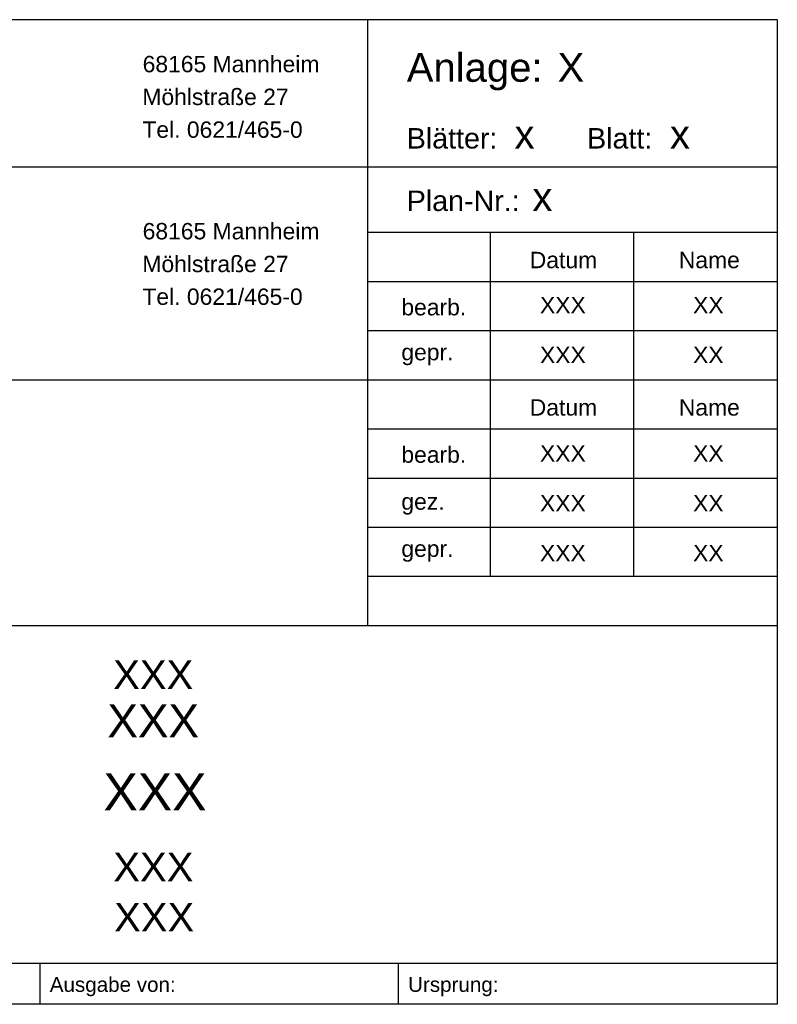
# Model space of a CAD drawing. Header units: metres. Extents: x 0 to 0.185, y 0 to 0.12.
# Tile 7 of 7: x 0.093 to 0.185, y 0 to 0.12. Entities that reach past the tile are written whole.
import ezdxf
from ezdxf.enums import TextEntityAlignment as Align

# ---------------------------------------------------------------- set-up
doc = ezdxf.new("R2010")
doc.units = ezdxf.units.M
doc.header["$MEASUREMENT"] = 0
doc.layers.add('RAM_Stempel_MV', color=7, linetype='Continuous', lineweight=25)
doc.styles.add('arial', font='arial.ttf')
doc.styles.add('ROMANS', font='arial.ttf', dxfattribs={"width": 0.8, "height": 0.0009})

msp = doc.modelspace()

# ---------------------------------------------------------------- linework, layer by layer
at = {"layer": 'RAM_Stempel_MV'}
for p, q in [((0.185, 0.12022), (0, 0.12022)), ((0.135, 0.04622), (0.135, 0.12022)), ((0.185, 0.12022), (0.185, 0)), ((0.185, 0.10222), (0, 0.10222)), ((0.185, 0.09422), (0.135, 0.09422)), ((0.15, 0.05222), (0.15, 0.09422)), ((0.1675, 0.05222), (0.1675, 0.09422)), ((0.185, 0.08822), (0.135, 0.08822)), ((0.185, 0.08222), (0.135, 0.08222)), ((0.185, 0.07622), (0, 0.07622)), ((0.185, 0.07022), (0.135, 0.07022)), ((0.185, 0.06422), (0.135, 0.06422)), ((0.185, 0.05822), (0.135, 0.05822)), ((0.185, 0.05222), (0.135, 0.05222)), ((0.185, 0.04622), (0, 0.04622)), ((0.185, 0.005), (0, 0.005)), ((0.095, 0), (0.095, 0.005)), ((0.13875, 0), (0.13875, 0.005)), ((0.185, 0), (0, 0))]:
    msp.add_line(p, q, dxfattribs=at)

# ---------------------------------------------------------------- texts
at = {"layer": 'RAM_Stempel_MV', "style": 'arial'}
for s, rotation, p in [('68165 Mannheim', 0.0055, (0.10751, 0.1138)), ('68165 Mannheim', 0.0055, (0.10751, 0.0934)), ('bearb.', 0.0005, (0.1391, 0.08412)), ('gepr.', 0.0005, (0.1391, 0.07863)), ('bearb.', 0.0005, (0.1391, 0.06612)), ('gez.', 0.0005, (0.1391, 0.06039)), ('gepr.', 0.0005, (0.1391, 0.05463))]:
    msp.add_text(s, height=0.002, rotation=rotation, dxfattribs=at).set_placement(p)
at = {"layer": 'RAM_Stempel_MV'}
for s, height, style, p in [('Anlage:', 0.0035, 'arial', (0.13976, 0.11264)), ('X', 0.0035, 'arial', (0.15817, 0.11264)), ('Möhlstraße 27', 0.002, 'arial', (0.10748, 0.1098)), ('Tel. 0621/465-0', 0.002, 'arial', (0.10748, 0.1058)), ('Blätter:', 0.0025, 'arial', (0.13976, 0.10449)), ('x', 0.0035, 'arial', (0.15292, 0.10449)), ('Blatt:', 0.0025, 'arial', (0.16178, 0.10449)), ('x', 0.0035, 'arial', (0.17189, 0.10449)), ('Plan-Nr.: ', 0.0025, 'arial', (0.13976, 0.09686)), ('x', 0.0035, 'arial', (0.1551, 0.09686)), ('Möhlstraße 27', 0.002, 'arial', (0.10748, 0.0894)), ('Tel. 0621/465-0', 0.002, 'arial', (0.10748, 0.0854)), ('Ausgabe von: ', 0.0018, 'ROMANS', (0.09617, 0.00152)), ('Ursprung:', 0.0018, 'ROMANS', (0.13992, 0.00152))]:
    msp.add_text(s, height=height, dxfattribs=dict(at, style=style)).set_placement(p)
at = {"layer": 'RAM_Stempel_MV', "style": 'arial'}
for s, p in [('Datum', (0.15889, 0.09088)), ('Name', (0.1767, 0.09088)), ('Datum', (0.15889, 0.07288)), ('Name', (0.1767, 0.07288))]:
    msp.add_text(s, height=0.002, rotation=0.0005, dxfattribs=at).set_placement(p, align=Align.MIDDLE_CENTER)
for s, p in [('XXX', (0.15882, 0.08438)), ('XX', (0.17658, 0.08438)), ('XXX', (0.15882, 0.07829)), ('XX', (0.17658, 0.07829)), ('XXX', (0.15882, 0.06627)), ('XX', (0.17658, 0.06627)), ('XXX', (0.15882, 0.06018)), ('XX', (0.17658, 0.06018)), ('XXX', (0.15882, 0.0541)), ('XX', (0.17658, 0.0541))]:
    msp.add_text(s, height=0.002, rotation=0.0005, dxfattribs=at).set_placement(p, align=Align.CENTER)
for height, p in [(0.0045, (0.10902, 0.02369)), (0.0035, (0.10882, 0.01501)), (0.0035, (0.10892, 0.00889))]:
    msp.add_text('XXX', height=height, dxfattribs=at).set_placement(p, align=Align.CENTER)
at = {"layer": 'RAM_Stempel_MV', "attachment_point": 2, "style": 'arial'}
for insert, char_height, width in [((0.1088, 0.04199), 0.0035, 0.05), ((0.1088, 0.03661), 0.004, 0.15)]:
    msp.add_mtext('XXX', dxfattribs=dict(at, insert=insert, char_height=char_height, width=width))

doc.saveas('drawing.dxf')
